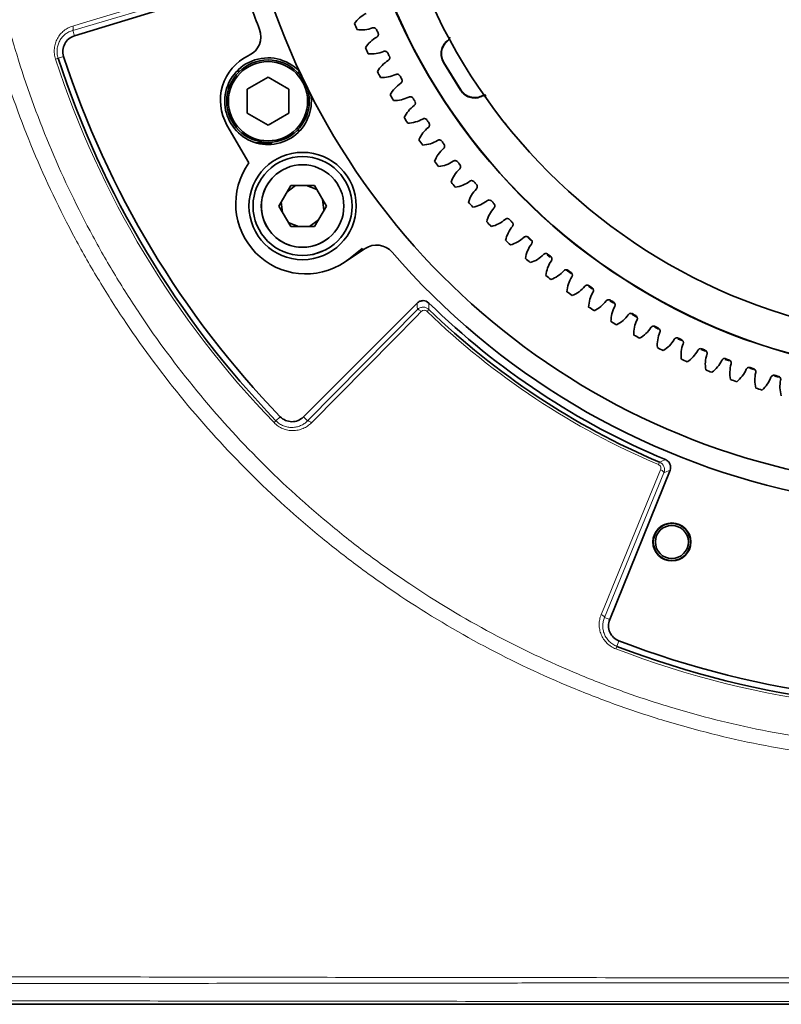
# Model space of a CAD drawing. Header units: millimetres. Extents: x 0 to 1118, y 0 to 864.
# Tile 61 of 85: x 812 to 843, y 130 to 170. Entities that reach past the tile are written whole.
import ezdxf

# ---------------------------------------------------------------- set-up
doc = ezdxf.new("R2010")
doc.units = ezdxf.units.MM

msp = doc.modelspace()

# ---------------------------------------------------------------- linework, layer by layer
at = {"color": 7, "linetype": 'Continuous', "lineweight": 18}
for p, q in [((821.179, 171.64), (814.482, 169.639)), ((814.482, 169.639), (814.549, 169.42)), ((813.788, 168.48), (813.892, 168.514)), ((813.892, 168.514), (814.116, 168.587)), ((829.476, 168.342), (829.458, 168.346)), ((830.151, 167.222), (830.155, 167.24)), ((823.963, 153.86), (828.402, 158.356)), ((828.793, 158.283), (828.87, 158.362)), ((822.693, 153.867), (822.862, 154.031)), ((823.963, 153.86), (823.801, 154.022)), ((822.614, 153.791), (822.693, 153.867)), ((838.142, 152.095), (838.185, 152.196)), ((838.363, 151.763), (835.959, 145.92)), ((835.959, 145.92), (836.171, 145.835)), ((836.461, 144.754), (836.546, 144.974)), ((836.422, 144.651), (836.461, 144.754))]:
    msp.add_line(p, q, dxfattribs=at)
at = {"color": 7, "linetype": 'Continuous', "lineweight": 35}
for p, q in [((814.549, 169.42), (821.407, 171.516)), ((821.569, 168.61), (821.611, 168.631)), ((829.458, 168.346), (830.151, 167.222)), ((829.476, 168.342), (830.155, 167.24)), ((821.117, 167.996), (821.236, 167.996)), ((823.604, 167.93), (823.604, 167.898)), ((822.371, 167.742), (821.534, 167.259)), ((823.208, 167.259), (822.371, 167.742)), ((821.534, 167.259), (821.534, 166.293)), ((823.208, 166.293), (823.208, 167.259)), ((821.534, 166.293), (822.371, 165.81)), ((822.371, 165.81), (823.208, 166.293)), ((821.597, 164.282), (820.714, 165.813)), ((823.604, 165.654), (823.604, 165.534)), ((821.907, 165.089), (822.497, 165.089)), ((823.286, 163.375), (822.805, 162.542)), ((823.484, 163.375), (823.128, 163.102)), ((824.248, 163.375), (823.286, 163.375)), ((824.348, 163.203), (823.931, 163.375)), ((824.73, 162.542), (824.248, 163.375)), ((822.903, 162.712), (822.962, 162.27)), ((824.63, 162.37), (824.571, 162.817)), ((822.805, 162.542), (823.286, 161.709)), ((824.248, 161.709), (824.73, 162.542)), ((824.051, 161.709), (824.407, 161.982)), ((832.238, 161.872), (832.193, 161.932)), ((823.188, 161.879), (823.601, 161.709)), ((823.286, 161.709), (824.248, 161.709)), ((832.99, 161.147), (832.86, 161.264)), ((826.288, 160.824), (825.484, 160.283)), ((825.689, 160.434), (826.172, 160.827)), ((826.172, 160.827), (826.214, 160.775)), ((824.193, 160.588), (824.069, 160.565)), ((825.484, 160.283), (825.689, 160.434)), ((833.772, 160.476), (833.65, 160.577)), ((834.61, 159.815), (834.414, 159.964)), ((835.461, 159.199), (835.312, 159.303)), ((836.333, 158.62), (836.18, 158.718)), ((828.4, 158.622), (823.801, 154.022)), ((837.274, 158.051), (837.072, 158.169)), ((838.146, 157.571), (837.986, 157.656)), ((839.083, 157.103), (838.919, 157.182)), ((840.039, 156.673), (839.871, 156.745)), ((841.01, 156.284), (840.842, 156.348)), ((841.998, 155.933), (841.825, 155.991)), ((842.996, 155.624), (842.823, 155.674)), ((836.171, 145.835), (838.608, 151.866))]:
    msp.add_line(p, q, dxfattribs=at)
at = {"color": 7, "linetype": 'Continuous', "lineweight": 18, "flags": 128}
for points in [[(814.488, 169.814), (814.788, 169.904), (815.989, 170.263), (821.185, 171.815)], [(814.488, 169.814), (814.497, 169.783), (814.502, 169.753), (814.506, 169.724), (814.506, 169.698), (814.504, 169.676), (814.499, 169.658), (814.492, 169.645), (814.482, 169.639)], [(829.615, 169.221), (829.623, 169.219), (829.632, 169.217)], [(831.008, 166.988), (831.006, 166.98), (831.004, 166.97)], [(828.402, 158.356), (828.401, 158.488), (828.4, 158.622)], [(828.56, 158.279), (828.536, 158.301), (828.512, 158.32), (828.488, 158.337), (828.465, 158.349), (828.445, 158.358), (828.427, 158.362), (828.413, 158.361), (828.402, 158.356)], [(828.56, 158.279), (828.34, 158.056), (827.46, 157.165), (824.121, 153.783)], [(824.121, 153.783), (824.097, 153.805), (824.073, 153.824), (824.049, 153.841), (824.026, 153.853), (824.006, 153.862), (823.988, 153.866), (823.973, 153.865), (823.963, 153.86)], [(835.826, 146.036), (835.945, 146.325), (836.422, 147.484), (838.23, 151.878)], [(838.23, 151.878), (838.26, 151.865), (838.287, 151.851), (838.311, 151.835), (838.332, 151.819), (838.348, 151.803), (838.358, 151.788), (838.364, 151.775), (838.363, 151.763)], [(838.608, 151.866), (838.485, 151.814), (838.363, 151.763)], [(835.826, 146.036), (835.855, 146.022), (835.883, 146.008), (835.907, 145.992), (835.928, 145.976), (835.944, 145.96), (835.954, 145.945), (835.96, 145.932), (835.959, 145.92)]]:
    msp.add_lwpolyline(points, dxfattribs=at)
at = {"color": 7, "linetype": 'Continuous', "lineweight": 35, "flags": 128}
msp.add_lwpolyline([(824.708, 160.777), (824.666, 160.755), (824.193, 160.588)], dxfattribs=at)
at = {"color": 7, "linetype": 'Continuous', "lineweight": 35}
for centre, radius in [((850.084, 180.293), 23.167), ((822.371, 166.776), 1.667), ((822.371, 166.776), 1.6), ((823.767, 162.542), 2.167), ((823.767, 162.542), 2), ((823.767, 162.542), 1.667), ((838.683, 148.97), 0.767), ((838.683, 148.97), 0.75), ((838.683, 148.97), 0.667)]:
    msp.add_circle(centre, radius, dxfattribs=at)
for centre, radius, start, end in [((850.084, 180.293), 24.632, 168.3274, 258.3329), ((850.084, 180.293), 24.619, 168.3281, 258.3328), ((850.084, 180.293), 38.06, 249.0278, 358.9722), ((850.084, 180.293), 37.825, 249.0278, 358.9722), ((850.084, 180.293), 29.167, 187.7165, 257.6535), ((850.084, 180.293), 30, 197.0028, 200.7275), ((826.906, 169.19), 1.271, 116.7486, 145.3962), ((850.084, 180.293), 26.354, 203.1968, 203.7691), ((821.246, 169.38), 0.833, 296, 20.7275), ((826.151, 170.928), 1.271, 261.5697, 290.2173), ((850.084, 180.293), 25.636, 204.4868, 204.8174), ((814.742, 168.79), 0.658, 107, 198.0278), ((827.378, 168.254), 1.271, 119.0869, 147.7345), ((850.084, 180.293), 26.354, 205.5351, 206.1074), ((826.553, 169.959), 1.271, 263.908, 292.5556), ((850.084, 180.293), 25.636, 206.8251, 207.1557), ((850.084, 180.293), 38.06, 198.0278, 223.9722), ((850.084, 180.293), 37.825, 198.0278, 223.9722), ((822.446, 166.813), 2, 116, 210), ((822.371, 166.776), 1.75, 43.7531, 180), ((827.889, 167.338), 1.271, 121.4252, 150.0728), ((850.084, 180.293), 26.354, 207.8734, 208.4457), ((826.995, 169.008), 1.271, 266.2463, 294.8939), ((828.436, 166.443), 1.271, 123.7635, 152.4111), ((850.084, 180.293), 25.636, 209.1634, 209.494), ((822.371, 166.776), 1.75, 180, 8.7499), ((850.084, 180.293), 26.354, 210.2117, 210.784), ((827.474, 168.075), 1.271, 268.5846, 297.2322), ((850.084, 180.293), 25.636, 211.5017, 211.8323), ((829.019, 165.571), 1.271, 126.1018, 154.7494), ((850.084, 180.293), 26.354, 212.55, 213.1223), ((827.992, 167.163), 1.271, 270.9229, 299.5705), ((850.084, 180.293), 25.636, 213.84, 214.1706), ((829.637, 164.724), 1.271, 128.4401, 157.0877), ((850.084, 180.293), 26.354, 214.8883, 215.4606), ((828.546, 166.272), 1.271, 273.2612, 301.9088), ((850.084, 180.293), 25.636, 216.1783, 216.5089), ((830.289, 163.903), 1.271, 130.7784, 159.426), ((823.9, 162.632), 2.833, 144.3608, 304), ((850.084, 180.293), 26.354, 217.2266, 217.7989), ((829.136, 165.405), 1.271, 275.5995, 304.2471), ((850.084, 180.293), 25.636, 218.5166, 218.8472), ((823.767, 162.542), 1.667, 121.9322, 306.8186), ((830.974, 163.109), 1.271, 133.1167, 161.7643), ((850.084, 180.293), 26.354, 219.5649, 220.1372), ((829.761, 164.563), 1.271, 277.9378, 306.5854), ((850.084, 180.293), 25.636, 220.8549, 221.1855), ((831.691, 162.343), 1.271, 135.455, 164.1026), ((850.084, 180.293), 26.354, 221.9032, 222.4755), ((830.419, 163.747), 1.271, 280.2761, 308.9237), ((850.084, 180.293), 25.636, 223.1932, 223.5238), ((832.439, 161.608), 1.271, 137.7933, 166.4409), ((850.084, 180.293), 26.354, 224.2415, 224.8138), ((831.111, 162.958), 1.271, 282.6144, 311.262), ((850.084, 180.293), 25.636, 225.5315, 225.8621), ((833.216, 160.904), 1.271, 140.1316, 168.7792), ((850.084, 180.293), 26.354, 226.5798, 227.1521), ((831.834, 162.199), 1.271, 284.9527, 313.6003), ((850.084, 180.293), 25.636, 227.8698, 228.2004), ((826.754, 160.133), 0.833, 40.8297, 124), ((834.021, 160.232), 1.271, 142.4699, 171.1175), ((850.084, 180.293), 30, 220.8297, 257.6816), ((850.084, 180.293), 26.354, 228.9181, 229.4904), ((832.587, 161.469), 1.271, 287.291, 315.9386), ((834.853, 159.593), 1.271, 144.8082, 173.4558), ((850.084, 180.293), 25.636, 230.2081, 230.5387), ((833.37, 160.771), 1.271, 289.6293, 318.2769), ((850.084, 180.293), 25.636, 232.5464, 232.877), ((850.084, 180.293), 26.354, 231.2564, 231.8287), ((835.71, 158.989), 1.271, 147.1465, 175.7941), ((834.18, 160.105), 1.271, 291.9676, 320.6152), ((850.084, 180.293), 25.636, 234.8847, 235.2153), ((850.084, 180.293), 26.354, 233.5947, 234.167), ((836.591, 158.42), 1.271, 149.4848, 178.1324), ((850.084, 180.293), 25.636, 237.223, 237.5536), ((850.084, 180.293), 30.325, 225.6066, 247.3934), ((850.084, 180.293), 30.513, 225.952, 247.048), ((850.084, 180.293), 26.354, 235.933, 236.5053), ((835.017, 159.473), 1.271, 294.3059, 322.9535), ((837.495, 157.888), 1.271, 151.8231, 180.4707), ((835.879, 158.876), 1.271, 296.6442, 325.2918), ((850.084, 180.293), 25.636, 239.5613, 239.8919), ((838.42, 157.393), 1.271, 154.1614, 182.809), ((850.084, 180.293), 26.354, 238.2713, 238.8436), ((836.765, 158.314), 1.271, 298.9825, 327.6301), ((850.084, 180.293), 25.636, 241.8996, 242.2302), ((850.084, 180.293), 26.354, 240.6096, 241.1819), ((839.364, 156.936), 1.271, 156.4997, 185.1473), ((837.672, 157.789), 1.271, 301.3208, 329.9684), ((850.084, 180.293), 25.636, 244.2379, 244.5685), ((850.084, 180.293), 26.354, 242.9479, 243.5202), ((840.325, 156.518), 1.271, 158.838, 187.4856), ((850.084, 180.293), 25.636, 246.5762, 246.9068), ((850.084, 180.293), 26.354, 245.2862, 245.8585), ((838.601, 157.301), 1.271, 303.6591, 332.3067), ((841.304, 156.14), 1.271, 161.1763, 189.8239), ((850.084, 180.293), 25.636, 248.9145, 249.2451), ((839.548, 156.852), 1.271, 305.9974, 334.645), ((842.296, 155.802), 1.271, 163.5146, 192.1622), ((840.514, 156.442), 1.271, 308.3357, 336.9833), ((850.084, 180.293), 25.636, 251.2528, 251.5834), ((850.084, 180.293), 26.354, 247.6245, 248.1968), ((850.084, 180.293), 26.354, 249.9628, 250.5351), ((843.302, 155.504), 1.271, 165.8529, 194.5005), ((841.495, 156.071), 1.271, 310.674, 339.3216), ((850.084, 180.293), 25.636, 253.5911, 253.9217), ((850.084, 180.293), 26.354, 252.3011, 252.8734), ((844.319, 155.248), 1.271, 168.1912, 196.8388), ((823.336, 154.488), 0.658, 223.9722, 315), ((836.781, 145.588), 0.658, 158, 249.0278)]:
    msp.add_arc(centre, radius, start, end, dxfattribs=at)
at = {"color": 7, "linetype": 'Continuous', "lineweight": 18}
for centre, radius, start, end in [((850.084, 180.293), 38.17, 249.0278, 358.9722), ((850.084, 180.293), 38.17, 198.0278, 223.9722), ((914.922, 158.609), 86.053, 179.99024, 180.16506), ((850.084, 180.293), 30.622, 225.952, 247.048), ((804.724, 231.66), 86.221, 292.83511, 293.00959)]:
    msp.add_arc(centre, radius, start, end, dxfattribs=at)
at = {"color": 7, "linetype": 'Continuous', "lineweight": 35}
for centre, start_param, end_param in [((823.67, 167.93), 3.317122, 4.331686), ((822.497, 165.156), 5.903243, 6.904026)]:
    msp.add_ellipse(centre, major_axis=(0.0248, -0.062), ratio=0.998896, start_param=start_param, end_param=end_param, dxfattribs=at)
at = {"color": 7, "linetype": 'Continuous', "lineweight": 18}
for points, knots in [([(850.355, 220.541), (851.682, 220.532), (853.002, 220.457), (855.626, 220.181), (856.931, 219.978), (858.876, 219.577), (859.523, 219.427), (860.804, 219.097), (861.438, 218.916), (863.321, 218.331), (864.552, 217.881), (866.963, 216.864), (868.145, 216.297), (869.879, 215.357), (870.451, 215.029), (871.582, 214.342), (872.142, 213.983), (873.783, 212.872), (874.834, 212.083), (876.849, 210.411), (877.815, 209.527), (879.659, 207.664), (880.539, 206.686), (881.583, 205.401), (881.79, 205.141), (882.195, 204.617), (882.393, 204.352), (882.979, 203.554), (883.356, 203.014), (884.442, 201.371), (885.109, 200.245), (886.333, 197.931), (886.889, 196.744), (887.637, 194.916), (887.872, 194.299), (888.203, 193.361), (888.309, 193.046), (888.514, 192.417), (888.612, 192.102), (889.083, 190.522), (889.396, 189.247), (889.895, 186.677), (890.081, 185.382), (890.328, 182.77), (890.388, 181.454), (890.38, 179.464), (890.361, 178.802), (890.29, 177.486), (890.239, 176.831), (890.038, 174.873), (889.842, 173.58), (889.322, 171.015), (889, 169.743), (888.42, 167.853), (888.211, 167.226), (887.76, 165.978), (887.52, 165.362), (886.758, 163.538), (886.193, 162.355), (884.952, 160.051), (884.277, 158.93), (883.179, 157.296), (882.8, 156.76), (882.012, 155.703), (881.603, 155.182), (880.337, 153.647), (879.449, 152.673), (877.59, 150.824), (876.618, 149.947), (874.591, 148.29), (873.536, 147.509), (872.164, 146.595), (871.887, 146.416), (871.327, 146.063), (871.044, 145.889), (870.191, 145.379), (869.615, 145.055), (867.872, 144.127), (866.686, 143.568), (864.266, 142.569), (863.033, 142.129), (861.148, 141.558), (860.513, 141.382), (859.553, 141.142), (859.231, 141.066), (858.585, 140.921), (858.26, 140.852), (856.634, 140.53), (855.327, 140.337), (852.7, 140.08), (851.379, 140.015), (848.725, 140.017), (847.409, 140.084), (844.798, 140.343), (843.503, 140.535), (840.935, 141.046), (839.662, 141.364), (838.083, 141.841), (837.768, 141.941), (837.14, 142.148), (836.826, 142.256), (835.89, 142.59), (835.273, 142.828), (833.448, 143.583), (832.263, 144.143), (829.953, 145.375), (828.829, 146.046), (827.189, 147.138), (826.651, 147.516), (825.854, 148.104), (825.591, 148.304), (825.068, 148.711), (824.808, 148.918), (823.527, 149.966), (822.551, 150.848), (820.694, 152.699), (819.814, 153.667), (818.147, 155.688), (817.362, 156.741), (816.256, 158.386), (815.899, 158.947), (815.217, 160.08), (814.89, 160.653), (813.957, 162.391), (813.394, 163.574), (812.386, 165.989), (811.941, 167.221), (811.363, 169.106), (811.185, 169.741), (810.86, 171.022), (810.712, 171.671), (810.32, 173.615), (810.124, 174.914), (809.859, 177.52), (809.79, 178.827), (809.78, 181.447), (809.839, 182.76), (810.025, 184.736), (810.104, 185.396), (810.293, 186.704), (810.404, 187.353), (810.781, 189.287), (811.094, 190.558), (811.844, 193.065), (812.279, 194.3), (813.026, 196.126), (813.291, 196.73), (813.711, 197.629), (813.855, 197.928), (814.151, 198.521), (814.302, 198.816), (815.075, 200.275), (815.746, 201.404), (817.192, 203.587), (817.967, 204.641), (819.62, 206.675), (820.499, 207.655), (821.663, 208.831), (821.9, 209.064), (822.378, 209.523), (822.619, 209.749), (823.35, 210.417), (823.846, 210.849), (825.363, 212.106), (826.411, 212.891), (828.58, 214.357), (829.7, 215.038), (831.437, 215.979), (832.025, 216.28), (832.921, 216.71), (833.222, 216.85), (833.826, 217.122), (834.128, 217.254), (835.648, 217.893), (836.881, 218.342), (839.382, 219.118), (840.65, 219.445), (843.219, 219.975), (844.522, 220.178), (847.161, 220.457), (848.485, 220.532), (849.812, 220.541)], [0, 0, 0, 0, 0.015625, 0.015625, 0.03125, 0.03125, 0.039062, 0.039062, 0.046875, 0.046875, 0.0625, 0.0625, 0.078125, 0.078125, 0.085937, 0.085937, 0.09375, 0.09375, 0.109375, 0.109375, 0.125, 0.125, 0.140625, 0.140625, 0.144531, 0.144531, 0.148437, 0.148437, 0.15625, 0.15625, 0.171875, 0.171875, 0.1875, 0.1875, 0.195312, 0.195312, 0.199219, 0.199219, 0.203125, 0.203125, 0.21875, 0.21875, 0.234375, 0.234375, 0.25, 0.25, 0.257812, 0.257812, 0.265625, 0.265625, 0.28125, 0.28125, 0.296875, 0.296875, 0.304687, 0.304687, 0.3125, 0.3125, 0.328125, 0.328125, 0.34375, 0.34375, 0.351562, 0.351562, 0.359375, 0.359375, 0.375, 0.375, 0.390625, 0.390625, 0.40625, 0.40625, 0.410156, 0.410156, 0.414062, 0.414062, 0.421875, 0.421875, 0.4375, 0.4375, 0.453125, 0.453125, 0.460937, 0.460937, 0.464844, 0.464844, 0.46875, 0.46875, 0.484375, 0.484375, 0.5, 0.5, 0.515625, 0.515625, 0.53125, 0.53125, 0.546875, 0.546875, 0.550781, 0.550781, 0.554687, 0.554687, 0.5625, 0.5625, 0.578125, 0.578125, 0.59375, 0.59375, 0.601562, 0.601562, 0.605469, 0.605469, 0.609375, 0.609375, 0.625, 0.625, 0.640625, 0.640625, 0.65625, 0.65625, 0.664062, 0.664062, 0.671875, 0.671875, 0.6875, 0.6875, 0.703125, 0.703125, 0.710937, 0.710937, 0.71875, 0.71875, 0.734375, 0.734375, 0.75, 0.75, 0.765625, 0.765625, 0.773438, 0.773438, 0.78125, 0.78125, 0.796875, 0.796875, 0.8125, 0.8125, 0.820313, 0.820313, 0.824219, 0.824219, 0.828125, 0.828125, 0.84375, 0.84375, 0.859375, 0.859375, 0.875, 0.875, 0.878906, 0.878906, 0.882813, 0.882813, 0.890625, 0.890625, 0.90625, 0.90625, 0.921875, 0.921875, 0.929688, 0.929688, 0.933594, 0.933594, 0.9375, 0.9375, 0.953125, 0.953125, 0.96875, 0.96875, 0.984375, 0.984375, 1, 1, 1, 1]), ([(849.75, 220.034), (848.444, 220.023), (847.141, 219.947), (844.544, 219.668), (843.263, 219.465), (840.736, 218.938), (839.489, 218.613), (837.03, 217.844), (835.817, 217.399), (834.323, 216.765), (834.026, 216.635), (833.432, 216.366), (833.136, 216.227), (832.256, 215.801), (831.678, 215.503), (829.971, 214.572), (828.871, 213.898), (826.741, 212.449), (825.713, 211.672), (824.224, 210.43), (823.738, 210.003), (823.021, 209.343), (822.784, 209.119), (822.316, 208.666), (822.084, 208.436), (820.942, 207.273), (820.081, 206.306), (818.462, 204.297), (817.704, 203.257), (816.29, 201.102), (815.634, 199.988), (814.88, 198.549), (814.732, 198.259), (814.443, 197.674), (814.303, 197.379), (813.892, 196.492), (813.634, 195.897), (812.906, 194.097), (812.481, 192.879), (811.752, 190.409), (811.447, 189.157), (811.08, 187.253), (810.973, 186.613), (810.79, 185.326), (810.713, 184.676), (810.533, 182.731), (810.476, 181.438), (810.488, 178.859), (810.556, 177.573), (810.816, 175.008), (811.009, 173.728), (811.393, 171.815), (811.538, 171.177), (811.857, 169.915), (812.031, 169.29), (812.598, 167.434), (813.034, 166.22), (814.021, 163.841), (814.573, 162.675), (815.488, 160.963), (815.807, 160.398), (816.309, 159.56), (816.481, 159.282), (816.83, 158.731), (817.007, 158.458), (817.91, 157.106), (818.681, 156.068), (820.316, 154.075), (821.18, 153.12), (823.003, 151.294), (823.962, 150.424), (825.221, 149.389), (825.476, 149.184), (825.99, 148.783), (826.249, 148.586), (827.031, 148.005), (827.561, 147.632), (829.172, 146.554), (830.277, 145.892), (832.548, 144.676), (833.714, 144.123), (835.509, 143.377), (836.115, 143.142), (837.037, 142.812), (837.346, 142.705), (837.964, 142.501), (838.274, 142.403), (839.827, 141.931), (841.079, 141.617), (843.606, 141.112), (844.881, 140.922), (847.45, 140.666), (848.745, 140.601), (851.357, 140.599), (852.657, 140.662), (855.243, 140.916), (856.53, 141.107), (858.129, 141.425), (858.449, 141.493), (859.085, 141.636), (859.402, 141.711), (860.347, 141.949), (860.971, 142.122), (862.826, 142.686), (864.039, 143.121), (866.419, 144.107), (867.585, 144.659), (869.3, 145.575), (869.865, 145.895), (870.704, 146.398), (870.983, 146.57), (871.533, 146.918), (871.805, 147.096), (873.154, 147.998), (874.191, 148.769), (876.182, 150.404), (877.137, 151.269), (878.962, 153.094), (879.834, 154.054), (881.076, 155.568), (881.477, 156.081), (882.25, 157.124), (882.622, 157.653), (883.698, 159.263), (884.361, 160.368), (885.577, 162.639), (886.13, 163.805), (886.877, 165.601), (887.113, 166.208), (887.554, 167.437), (887.759, 168.054), (888.327, 169.915), (888.643, 171.167), (889.152, 173.693), (889.346, 174.966), (889.543, 176.893), (889.594, 177.538), (889.663, 178.834), (889.682, 179.485), (889.691, 181.443), (889.634, 182.739), (889.395, 185.31), (889.215, 186.585), (888.73, 189.117), (888.426, 190.372), (887.967, 191.929), (887.872, 192.24), (887.672, 192.86), (887.568, 193.17), (887.246, 194.094), (887.017, 194.702), (886.288, 196.504), (885.745, 197.675), (884.55, 199.957), (883.898, 201.069), (882.836, 202.691), (882.468, 203.224), (881.894, 204.012), (881.7, 204.272), (881.303, 204.79), (881.101, 205.047), (880.078, 206.316), (879.217, 207.282), (877.409, 209.122), (876.462, 209.996), (874.484, 211.649), (873.453, 212.43), (871.841, 213.528), (871.291, 213.883), (870.18, 214.563), (869.618, 214.887), (867.914, 215.817), (866.753, 216.379), (864.383, 217.386), (863.173, 217.832), (861.321, 218.413), (860.698, 218.592), (859.438, 218.92), (858.801, 219.069), (856.888, 219.468), (855.604, 219.67), (853.022, 219.947), (851.724, 220.023), (850.417, 220.034)], [0, 0, 0, 0, 0.015625, 0.015625, 0.03125, 0.03125, 0.046875, 0.046875, 0.0625, 0.0625, 0.066406, 0.066406, 0.070312, 0.070312, 0.078125, 0.078125, 0.09375, 0.09375, 0.109375, 0.109375, 0.117187, 0.117187, 0.121094, 0.121094, 0.125, 0.125, 0.140625, 0.140625, 0.15625, 0.15625, 0.171875, 0.171875, 0.175781, 0.175781, 0.179687, 0.179687, 0.1875, 0.1875, 0.203125, 0.203125, 0.21875, 0.21875, 0.226562, 0.226562, 0.234375, 0.234375, 0.25, 0.25, 0.265625, 0.265625, 0.28125, 0.28125, 0.289062, 0.289062, 0.296875, 0.296875, 0.3125, 0.3125, 0.328125, 0.328125, 0.335937, 0.335937, 0.339844, 0.339844, 0.34375, 0.34375, 0.359375, 0.359375, 0.375, 0.375, 0.390625, 0.390625, 0.394531, 0.394531, 0.398438, 0.398438, 0.40625, 0.40625, 0.421875, 0.421875, 0.4375, 0.4375, 0.445313, 0.445313, 0.449219, 0.449219, 0.453125, 0.453125, 0.46875, 0.46875, 0.484375, 0.484375, 0.5, 0.5, 0.515625, 0.515625, 0.53125, 0.53125, 0.535156, 0.535156, 0.539063, 0.539063, 0.546875, 0.546875, 0.5625, 0.5625, 0.578125, 0.578125, 0.585938, 0.585938, 0.589844, 0.589844, 0.59375, 0.59375, 0.609375, 0.609375, 0.625, 0.625, 0.640625, 0.640625, 0.648438, 0.648438, 0.65625, 0.65625, 0.671875, 0.671875, 0.6875, 0.6875, 0.695313, 0.695313, 0.703125, 0.703125, 0.71875, 0.71875, 0.734375, 0.734375, 0.742188, 0.742188, 0.75, 0.75, 0.765625, 0.765625, 0.78125, 0.78125, 0.796875, 0.796875, 0.800781, 0.800781, 0.804688, 0.804688, 0.8125, 0.8125, 0.828125, 0.828125, 0.84375, 0.84375, 0.851563, 0.851563, 0.855469, 0.855469, 0.859375, 0.859375, 0.875, 0.875, 0.890625, 0.890625, 0.90625, 0.90625, 0.914063, 0.914063, 0.921875, 0.921875, 0.9375, 0.9375, 0.953125, 0.953125, 0.960938, 0.960938, 0.96875, 0.96875, 0.984375, 0.984375, 1, 1, 1, 1]), ([(813.788, 168.48), (813.765, 168.549), (813.75, 168.62), (813.734, 168.762), (813.734, 168.835), (813.748, 168.977), (813.762, 169.047), (813.804, 169.183), (813.831, 169.248), (813.898, 169.37), (813.938, 169.428), (814.026, 169.534), (814.075, 169.582), (814.182, 169.668), (814.24, 169.706), (814.36, 169.769), (814.423, 169.795), (814.488, 169.814)], [0, 0, 0, 0, 0.125, 0.125, 0.25, 0.25, 0.375, 0.375, 0.5, 0.5, 0.625, 0.625, 0.75, 0.75, 0.875, 0.875, 1, 1, 1, 1]), ([(814.482, 169.639), (814.428, 169.622), (814.375, 169.601), (814.275, 169.549), (814.226, 169.517), (814.137, 169.446), (814.096, 169.406), (814.021, 169.317), (813.987, 169.269), (813.931, 169.166), (813.907, 169.111), (813.871, 168.996), (813.859, 168.938), (813.847, 168.817), (813.847, 168.755), (813.86, 168.633), (813.873, 168.573), (813.892, 168.514)], [0, 0, 0, 0, 0.125, 0.125, 0.25, 0.25, 0.375, 0.375, 0.5, 0.5, 0.625, 0.625, 0.75, 0.75, 0.875, 0.875, 1, 1, 1, 1]), ([(828.402, 158.356), (828.433, 158.387), (828.469, 158.411), (828.548, 158.445), (828.591, 158.454), (828.677, 158.456), (828.72, 158.448), (828.801, 158.416), (828.838, 158.392), (828.87, 158.362)], [0, 0, 0, 0, 0.25, 0.25, 0.5, 0.5, 0.75, 0.75, 1, 1, 1, 1]), ([(828.793, 158.283), (828.761, 158.314), (828.716, 158.33), (828.631, 158.328), (828.59, 158.309), (828.56, 158.279)], [0, 0, 0, 0, 0.5, 0.5, 1, 1, 1, 1]), ([(824.121, 153.783), (824.073, 153.734), (824.021, 153.691), (823.909, 153.615), (823.849, 153.582), (823.722, 153.528), (823.657, 153.507), (823.523, 153.478), (823.452, 153.47), (823.313, 153.469), (823.243, 153.475), (823.104, 153.501), (823.035, 153.522), (822.903, 153.576), (822.84, 153.61), (822.72, 153.691), (822.664, 153.738), (822.614, 153.791)], [0, 0, 0, 0, 0.125, 0.125, 0.25, 0.25, 0.375, 0.375, 0.5, 0.5, 0.625, 0.625, 0.75, 0.75, 0.875, 0.875, 1, 1, 1, 1]), ([(822.693, 153.867), (822.736, 153.822), (822.784, 153.782), (822.886, 153.713), (822.94, 153.684), (823.052, 153.639), (823.111, 153.621), (823.228, 153.6), (823.287, 153.595), (823.405, 153.597), (823.464, 153.604), (823.576, 153.628), (823.631, 153.646), (823.736, 153.692), (823.787, 153.719), (823.88, 153.783), (823.923, 153.82), (823.963, 153.86)], [0, 0, 0, 0, 0.125, 0.125, 0.25, 0.25, 0.375, 0.375, 0.5, 0.5, 0.625, 0.625, 0.75, 0.75, 0.875, 0.875, 1, 1, 1, 1]), ([(838.23, 151.878), (838.246, 151.918), (838.247, 151.962), (838.216, 152.043), (838.184, 152.077), (838.142, 152.095)], [0, 0, 0, 0, 0.5, 0.5, 1, 1, 1, 1]), ([(838.185, 152.196), (838.266, 152.161), (838.331, 152.095), (838.379, 151.975), (838.388, 151.932), (838.387, 151.846), (838.379, 151.804), (838.363, 151.763)], [0, 0, 0, 0, 0.5, 0.5, 0.75, 0.75, 1, 1, 1, 1]), ([(836.422, 144.651), (836.354, 144.677), (836.29, 144.71), (836.169, 144.788), (836.112, 144.833), (836.01, 144.933), (835.965, 144.988), (835.886, 145.106), (835.853, 145.168), (835.8, 145.297), (835.78, 145.365), (835.753, 145.5), (835.747, 145.569), (835.747, 145.705), (835.754, 145.774), (835.781, 145.907), (835.8, 145.972), (835.826, 146.036)], [0, 0, 0, 0, 0.125, 0.125, 0.25, 0.25, 0.375, 0.375, 0.5, 0.5, 0.625, 0.625, 0.75, 0.75, 0.875, 0.875, 1, 1, 1, 1]), ([(835.959, 145.92), (835.937, 145.868), (835.921, 145.814), (835.898, 145.703), (835.892, 145.645), (835.891, 145.531), (835.896, 145.474), (835.918, 145.36), (835.935, 145.303), (835.979, 145.194), (836.006, 145.141), (836.073, 145.041), (836.111, 144.995), (836.197, 144.909), (836.246, 144.87), (836.349, 144.804), (836.403, 144.776), (836.461, 144.754)], [0, 0, 0, 0, 0.125, 0.125, 0.25, 0.25, 0.375, 0.375, 0.5, 0.5, 0.625, 0.625, 0.75, 0.75, 0.875, 0.875, 1, 1, 1, 1]), ([(760.616, 131.476), (764.47, 131.473), (768.296, 131.468), (773.993, 131.462), (775.885, 131.46), (779.654, 131.457), (781.533, 131.456), (785.271, 131.452), (787.131, 131.449), (790.831, 131.444), (792.671, 131.441), (796.332, 131.435), (798.153, 131.431), (801.783, 131.425), (803.59, 131.423), (807.198, 131.416), (808.997, 131.412), (812.599, 131.404), (814.4, 131.401), (818.017, 131.395), (819.832, 131.392), (823.487, 131.385), (825.326, 131.381), (828.108, 131.378), (829.04, 131.377), (830.912, 131.374), (831.854, 131.373), (834.685, 131.37), (836.586, 131.368), (839.457, 131.365), (840.418, 131.365), (842.346, 131.364), (843.314, 131.363), (845.252, 131.363), (846.224, 131.362), (848.164, 131.362), (849.134, 131.362), (852.039, 131.362), (853.973, 131.362), (856.869, 131.364), (857.833, 131.364), (859.761, 131.365), (860.724, 131.365), (862.641, 131.367), (863.597, 131.367), (865.5, 131.369), (866.449, 131.37), (869.283, 131.374), (871.152, 131.376), (874.858, 131.381), (876.695, 131.385), (880.348, 131.391), (882.163, 131.395), (885.778, 131.401), (887.579, 131.404), (891.178, 131.412), (892.977, 131.416), (896.583, 131.423), (898.389, 131.425), (902.017, 131.431), (903.838, 131.435), (907.497, 131.441), (909.335, 131.444), (913.033, 131.449), (914.892, 131.452), (918.626, 131.456), (920.502, 131.457), (924.272, 131.46), (926.168, 131.462), (931.872, 131.468), (935.7, 131.473), (939.552, 131.476)], [0, 0, 0, 0, 0.0625, 0.0625, 0.09375, 0.09375, 0.125, 0.125, 0.15625, 0.15625, 0.1875, 0.1875, 0.21875, 0.21875, 0.25, 0.25, 0.28125, 0.28125, 0.3125, 0.3125, 0.34375, 0.34375, 0.375, 0.375, 0.390625, 0.390625, 0.40625, 0.40625, 0.4375, 0.4375, 0.453125, 0.453125, 0.46875, 0.46875, 0.484375, 0.484375, 0.5, 0.5, 0.53125, 0.53125, 0.546875, 0.546875, 0.5625, 0.5625, 0.578125, 0.578125, 0.59375, 0.59375, 0.625, 0.625, 0.65625, 0.65625, 0.6875, 0.6875, 0.71875, 0.71875, 0.75, 0.75, 0.78125, 0.78125, 0.8125, 0.8125, 0.84375, 0.84375, 0.875, 0.875, 0.90625, 0.90625, 0.9375, 0.9375, 1, 1, 1, 1]), ([(939.538, 131.068), (935.686, 131.071), (931.858, 131.072), (926.154, 131.078), (924.258, 131.08), (920.488, 131.085), (918.612, 131.088), (914.878, 131.092), (913.019, 131.094), (909.32, 131.099), (907.482, 131.101), (903.823, 131.106), (902.002, 131.107), (898.374, 131.112), (896.568, 131.116), (892.963, 131.121), (891.164, 131.123), (887.565, 131.128), (885.765, 131.131), (882.152, 131.137), (880.337, 131.139), (876.686, 131.144), (874.85, 131.146), (871.145, 131.15), (869.277, 131.152), (866.445, 131.154), (865.496, 131.154), (863.593, 131.156), (862.638, 131.156), (860.722, 131.157), (859.759, 131.158), (857.832, 131.158), (856.867, 131.159), (853.972, 131.159), (852.039, 131.159), (849.134, 131.159), (848.164, 131.159), (846.224, 131.159), (845.253, 131.159), (843.315, 131.158), (842.348, 131.158), (840.42, 131.158), (839.459, 131.157), (836.589, 131.156), (834.689, 131.155), (831.858, 131.153), (830.918, 131.153), (829.046, 131.15), (828.115, 131.149), (825.334, 131.146), (823.496, 131.144), (819.843, 131.14), (818.028, 131.137), (814.413, 131.131), (812.612, 131.128), (809.011, 131.123), (807.212, 131.121), (803.605, 131.116), (801.797, 131.113), (798.168, 131.107), (796.347, 131.106), (792.685, 131.101), (790.846, 131.099), (787.145, 131.094), (785.285, 131.092), (781.547, 131.088), (779.668, 131.085), (775.898, 131.08), (774.007, 131.077), (768.31, 131.072), (764.484, 131.071), (760.63, 131.068)], [0, 0, 0, 0, 0.0625, 0.0625, 0.09375, 0.09375, 0.125, 0.125, 0.15625, 0.15625, 0.1875, 0.1875, 0.21875, 0.21875, 0.25, 0.25, 0.28125, 0.28125, 0.3125, 0.3125, 0.34375, 0.34375, 0.375, 0.375, 0.40625, 0.40625, 0.421875, 0.421875, 0.4375, 0.4375, 0.453125, 0.453125, 0.46875, 0.46875, 0.5, 0.5, 0.515625, 0.515625, 0.53125, 0.53125, 0.546875, 0.546875, 0.5625, 0.5625, 0.59375, 0.59375, 0.609375, 0.609375, 0.625, 0.625, 0.65625, 0.65625, 0.6875, 0.6875, 0.71875, 0.71875, 0.75, 0.75, 0.78125, 0.78125, 0.8125, 0.8125, 0.84375, 0.84375, 0.875, 0.875, 0.90625, 0.90625, 0.9375, 0.9375, 1, 1, 1, 1]), ([(760.65, 130.498), (762.573, 130.495), (764.492, 130.494), (768.316, 130.489), (770.221, 130.487), (774.019, 130.483), (775.911, 130.481), (779.682, 130.477), (781.558, 130.475), (785.291, 130.471), (787.149, 130.468), (790.847, 130.463), (792.688, 130.461), (798.182, 130.454), (801.809, 130.449), (809.029, 130.439), (812.623, 130.433), (818.049, 130.426), (819.864, 130.424), (823.518, 130.419), (825.357, 130.417), (829.06, 130.414), (830.925, 130.412), (833.748, 130.41), (834.694, 130.409), (836.593, 130.408), (837.548, 130.408), (839.462, 130.407), (840.421, 130.406), (842.346, 130.406), (843.311, 130.405), (846.211, 130.405), (848.145, 130.405), (851.046, 130.405), (852.013, 130.405), (853.948, 130.405), (854.916, 130.405), (857.817, 130.406), (859.738, 130.406), (862.602, 130.408), (863.554, 130.408), (865.452, 130.409), (866.398, 130.41), (869.228, 130.412), (871.095, 130.414), (874.801, 130.417), (876.639, 130.419), (880.295, 130.424), (882.11, 130.426), (887.538, 130.433), (891.133, 130.439), (898.355, 130.449), (901.984, 130.454), (909.311, 130.464), (913.012, 130.468), (918.615, 130.475), (920.493, 130.477), (924.263, 130.481), (926.155, 130.483), (929.951, 130.487), (931.855, 130.489), (935.677, 130.494), (937.594, 130.495), (939.518, 130.498)], [0, 0, 0, 0, 0.03125, 0.03125, 0.0625, 0.0625, 0.09375, 0.09375, 0.125, 0.125, 0.15625, 0.15625, 0.1875, 0.1875, 0.25, 0.25, 0.3125, 0.3125, 0.34375, 0.34375, 0.375, 0.375, 0.40625, 0.40625, 0.421875, 0.421875, 0.4375, 0.4375, 0.453125, 0.453125, 0.46875, 0.46875, 0.5, 0.5, 0.515625, 0.515625, 0.53125, 0.53125, 0.5625, 0.5625, 0.578125, 0.578125, 0.59375, 0.59375, 0.625, 0.625, 0.65625, 0.65625, 0.6875, 0.6875, 0.75, 0.75, 0.8125, 0.8125, 0.875, 0.875, 0.90625, 0.90625, 0.9375, 0.9375, 0.96875, 0.96875, 1, 1, 1, 1])]:
    msp.add_open_spline(points, degree=3, knots=knots, dxfattribs=at)
at = {"color": 7, "linetype": 'Continuous', "lineweight": 35}
for points, knots in [([(826.591, 169.735), (826.605, 169.739), (826.633, 169.746), (826.678, 169.739), (826.717, 169.718), (826.741, 169.691), (826.751, 169.673), (826.754, 169.667)], [0, 0, 0, 0, 0.22539, 0.45078, 0.676162, 0.901541, 1, 1, 1, 1]), ([(826.816, 169.533), (826.82, 169.519), (826.83, 169.491), (826.826, 169.446), (826.808, 169.406), (826.784, 169.379), (826.766, 169.368), (826.761, 169.364)], [0, 0, 0, 0, 0.22539, 0.45078, 0.676162, 0.901541, 1, 1, 1, 1]), ([(829.458, 168.346), (829.425, 168.414), (829.359, 168.549), (829.352, 168.779), (829.416, 168.997), (829.52, 169.142), (829.596, 169.206), (829.615, 169.221)], [0, 0, 0, 0, 0.230966, 0.461933, 0.69289, 0.923843, 1, 1, 1, 1]), ([(829.632, 169.217), (829.578, 169.165), (829.469, 169.061), (829.383, 168.847), (829.368, 168.621), (829.415, 168.449), (829.464, 168.363), (829.476, 168.342)], [0, 0, 0, 0, 0.231105, 0.46221, 0.693307, 0.924404, 1, 1, 1, 1]), ([(829.615, 169.221), (829.634, 169.238), (829.679, 169.277), (829.703, 169.33), (829.717, 169.361)], [0, 0, 0, 0, 0.431646, 1, 1, 1, 1]), ([(829.684, 169.274), (829.671, 169.257), (829.656, 169.235), (829.636, 169.22), (829.632, 169.217)], [0, 0, 0, 0, 0.82909, 1, 1, 1, 1]), ([(827.041, 168.785), (827.055, 168.79), (827.083, 168.798), (827.128, 168.793), (827.167, 168.773), (827.193, 168.748), (827.204, 168.73), (827.207, 168.724)], [0, 0, 0, 0, 0.2253898, 0.4507799, 0.6761618, 0.9015411, 1, 1, 1, 1]), ([(827.274, 168.592), (827.279, 168.579), (827.29, 168.551), (827.288, 168.506), (827.272, 168.465), (827.249, 168.437), (827.231, 168.426), (827.226, 168.422)], [0, 0, 0, 0, 0.22539, 0.45078, 0.676162, 0.901541, 1, 1, 1, 1]), ([(830.284, 168.265), (830.285, 168.263), (830.288, 168.259), (830.288, 168.259), (830.288, 168.259)], [0, 0, 0, 0, 0.5000003, 1, 1, 1, 1]), ([(827.53, 167.855), (827.543, 167.86), (827.571, 167.869), (827.616, 167.866), (827.656, 167.848), (827.683, 167.824), (827.694, 167.806), (827.698, 167.8)], [0, 0, 0, 0, 0.22539, 0.45078, 0.676162, 0.901541, 1, 1, 1, 1]), ([(827.77, 167.671), (827.776, 167.658), (827.788, 167.631), (827.788, 167.586), (827.774, 167.544), (827.751, 167.515), (827.734, 167.503), (827.729, 167.499)], [0, 0, 0, 0, 0.22539, 0.45078, 0.676162, 0.901541, 1, 1, 1, 1]), ([(831.004, 166.97), (830.933, 166.944), (830.791, 166.894), (830.561, 166.912), (830.352, 167), (830.22, 167.119), (830.165, 167.202), (830.151, 167.222)], [0, 0, 0, 0, 0.230962, 0.461924, 0.692879, 0.923833, 1, 1, 1, 1]), ([(830.155, 167.24), (830.201, 167.18), (830.292, 167.061), (830.495, 166.951), (830.718, 166.911), (830.894, 166.939), (830.985, 166.978), (831.008, 166.988)], [0, 0, 0, 0, 0.231109, 0.4622183, 0.6933182, 0.924414, 1, 1, 1, 1]), ([(828.056, 166.945), (828.069, 166.95), (828.097, 166.961), (828.142, 166.959), (828.183, 166.943), (828.211, 166.92), (828.223, 166.903), (828.226, 166.897)], [0, 0, 0, 0, 0.22539, 0.45078, 0.676162, 0.901541, 1, 1, 1, 1]), ([(828.304, 166.771), (828.31, 166.758), (828.323, 166.732), (828.325, 166.687), (828.312, 166.645), (828.291, 166.615), (828.275, 166.602), (828.27, 166.598)], [0, 0, 0, 0, 0.22539, 0.45078, 0.676162, 0.901541, 1, 1, 1, 1]), ([(831.185, 166.995), (831.165, 166.998), (831.108, 167.007), (831.046, 166.989), (831.008, 166.972), (831.004, 166.97)], [0, 0, 0, 0, 0.325678, 0.928514, 1, 1, 1, 1]), ([(831.008, 166.988), (831.031, 166.997), (831.083, 167.019), (831.139, 167.017), (831.17, 167.016)], [0, 0, 0, 0, 0.450812, 1, 1, 1, 1]), ([(828.619, 166.057), (828.632, 166.063), (828.659, 166.075), (828.704, 166.075), (828.746, 166.061), (828.775, 166.039), (828.787, 166.022), (828.791, 166.017)], [0, 0, 0, 0, 0.22539, 0.45078, 0.676162, 0.901541, 1, 1, 1, 1]), ([(828.874, 165.894), (828.881, 165.881), (828.895, 165.855), (828.898, 165.811), (828.887, 165.768), (828.867, 165.737), (828.852, 165.723), (828.847, 165.719)], [0, 0, 0, 0, 0.22539, 0.45078, 0.676162, 0.901541, 1, 1, 1, 1]), ([(831.913, 165.922), (831.913, 165.922), (831.913, 165.921), (831.918, 165.915), (831.921, 165.912)], [0, 0, 0, 0, 0.501081, 1, 1, 1, 1]), ([(831.921, 165.912), (831.928, 165.903), (831.943, 165.885), (831.973, 165.846), (832.002, 165.811), (832.025, 165.781), (832.037, 165.766), (832.043, 165.759)], [0, 0, 0, 0, 0.249673, 0.499558, 0.749451, 0.874701, 1, 1, 1, 1]), ([(829.217, 165.194), (829.231, 165.2), (829.257, 165.213), (829.302, 165.215), (829.344, 165.202), (829.374, 165.181), (829.387, 165.165), (829.391, 165.16)], [0, 0, 0, 0, 0.22539, 0.45078, 0.676162, 0.901541, 1, 1, 1, 1]), ([(832.539, 165.164), (832.541, 165.162), (832.543, 165.159), (832.561, 165.139), (832.584, 165.112), (832.615, 165.077), (832.647, 165.039), (832.664, 165.02), (832.672, 165.011)], [0, 0, 0, 0, 0.249269, 0.373334, 0.499694, 0.749083, 0.874348, 1, 1, 1, 1]), ([(829.479, 165.041), (829.486, 165.028), (829.501, 165.003), (829.506, 164.958), (829.497, 164.915), (829.479, 164.884), (829.464, 164.869), (829.459, 164.865)], [0, 0, 0, 0, 0.22539, 0.45078, 0.676162, 0.901541, 1, 1, 1, 1]), ([(832.672, 165.011), (832.69, 164.991), (832.716, 164.961), (832.748, 164.925), (832.769, 164.901), (832.787, 164.881), (832.8, 164.867), (832.808, 164.858), (832.808, 164.858), (832.808, 164.857)], [0, 0, 0, 0, 0.249708, 0.377143, 0.499782, 0.625655, 0.749894, 0.874854, 1, 1, 1, 1]), ([(829.851, 164.355), (829.864, 164.362), (829.889, 164.376), (829.934, 164.379), (829.977, 164.369), (830.008, 164.349), (830.021, 164.333), (830.026, 164.328)], [0, 0, 0, 0, 0.22539, 0.45078, 0.676162, 0.901541, 1, 1, 1, 1]), ([(830.118, 164.213), (830.126, 164.2), (830.142, 164.176), (830.149, 164.132), (830.142, 164.088), (830.125, 164.056), (830.11, 164.041), (830.106, 164.036)], [0, 0, 0, 0, 0.22539, 0.45078, 0.676162, 0.901541, 1, 1, 1, 1]), ([(830.518, 163.543), (830.531, 163.55), (830.556, 163.565), (830.6, 163.57), (830.644, 163.561), (830.675, 163.543), (830.689, 163.528), (830.694, 163.523)], [0, 0, 0, 0, 0.22539, 0.45078, 0.676162, 0.901541, 1, 1, 1, 1]), ([(830.791, 163.412), (830.799, 163.4), (830.816, 163.376), (830.825, 163.332), (830.82, 163.288), (830.804, 163.255), (830.79, 163.24), (830.786, 163.235)], [0, 0, 0, 0, 0.22539, 0.45078, 0.676162, 0.901541, 1, 1, 1, 1]), ([(831.218, 162.758), (831.23, 162.766), (831.254, 162.782), (831.299, 162.789), (831.342, 162.782), (831.375, 162.765), (831.389, 162.75), (831.394, 162.746)], [0, 0, 0, 0, 0.22539, 0.45078, 0.676162, 0.901541, 1, 1, 1, 1]), ([(831.496, 162.638), (831.505, 162.627), (831.523, 162.604), (831.533, 162.56), (831.53, 162.516), (831.515, 162.483), (831.502, 162.467), (831.498, 162.462)], [0, 0, 0, 0, 0.2253898, 0.4507799, 0.6761618, 0.9015411, 1, 1, 1, 1]), ([(831.949, 162.003), (831.961, 162.012), (831.985, 162.029), (832.029, 162.038), (832.072, 162.032), (832.105, 162.016), (832.121, 162.002), (832.126, 161.998)], [0, 0, 0, 0, 0.22539, 0.45078, 0.676162, 0.901541, 1, 1, 1, 1]), ([(832.231, 161.895), (832.241, 161.884), (832.26, 161.861), (832.272, 161.818), (832.27, 161.774), (832.257, 161.74), (832.244, 161.723), (832.241, 161.718)], [0, 0, 0, 0, 0.22539, 0.45078, 0.676162, 0.901541, 1, 1, 1, 1]), ([(832.71, 161.278), (832.722, 161.287), (832.745, 161.305), (832.788, 161.316), (832.832, 161.313), (832.866, 161.298), (832.882, 161.285), (832.887, 161.281)], [0, 0, 0, 0, 0.22539, 0.45078, 0.676162, 0.901541, 1, 1, 1, 1]), ([(832.997, 161.182), (833.007, 161.171), (833.027, 161.149), (833.041, 161.107), (833.041, 161.062), (833.029, 161.028), (833.017, 161.011), (833.013, 161.006)], [0, 0, 0, 0, 0.22539, 0.45078, 0.676162, 0.901541, 1, 1, 1, 1]), ([(833.5, 160.585), (833.511, 160.595), (833.534, 160.614), (833.577, 160.626), (833.621, 160.624), (833.655, 160.611), (833.672, 160.599), (833.677, 160.595)], [0, 0, 0, 0, 0.22539, 0.45078, 0.676162, 0.901541, 1, 1, 1, 1]), ([(833.791, 160.501), (833.801, 160.49), (833.822, 160.469), (833.838, 160.427), (833.84, 160.383), (833.829, 160.348), (833.818, 160.331), (833.814, 160.325)], [0, 0, 0, 0, 0.22539, 0.45078, 0.676162, 0.901541, 1, 1, 1, 1]), ([(834.318, 159.925), (834.329, 159.935), (834.351, 159.955), (834.393, 159.969), (834.437, 159.969), (834.472, 159.957), (834.489, 159.945), (834.494, 159.942)], [0, 0, 0, 0, 0.22539, 0.45078, 0.676162, 0.901541, 1, 1, 1, 1]), ([(834.612, 159.852), (834.623, 159.842), (834.644, 159.822), (834.662, 159.781), (834.665, 159.737), (834.656, 159.702), (834.646, 159.684), (834.643, 159.678)], [0, 0, 0, 0, 0.22539, 0.45078, 0.676162, 0.901541, 1, 1, 1, 1]), ([(835.162, 159.299), (835.173, 159.309), (835.193, 159.33), (835.235, 159.346), (835.28, 159.348), (835.314, 159.337), (835.332, 159.326), (835.337, 159.323)], [0, 0, 0, 0, 0.22539, 0.45078, 0.676162, 0.901541, 1, 1, 1, 1]), ([(835.459, 159.238), (835.47, 159.228), (835.492, 159.209), (835.511, 159.169), (835.517, 159.125), (835.509, 159.089), (835.5, 159.071), (835.497, 159.065)], [0, 0, 0, 0, 0.22539, 0.45078, 0.676162, 0.901541, 1, 1, 1, 1]), ([(828.4, 158.622), (828.431, 158.653), (828.468, 158.677), (828.548, 158.71), (828.591, 158.719), (828.721, 158.72), (828.807, 158.685), (828.869, 158.624)], [0, 0, 0, 0, 0.25, 0.25, 0.5, 0.5, 1, 1, 1, 1]), ([(836.031, 158.708), (836.041, 158.718), (836.061, 158.74), (836.102, 158.758), (836.146, 158.761), (836.182, 158.752), (836.2, 158.742), (836.205, 158.739)], [0, 0, 0, 0, 0.22539, 0.45078, 0.676162, 0.901541, 1, 1, 1, 1]), ([(836.33, 158.659), (836.341, 158.65), (836.365, 158.632), (836.385, 158.592), (836.393, 158.548), (836.387, 158.512), (836.378, 158.494), (836.375, 158.488)], [0, 0, 0, 0, 0.22539, 0.45078, 0.676162, 0.901541, 1, 1, 1, 1]), ([(836.924, 158.152), (836.933, 158.163), (836.952, 158.186), (836.993, 158.205), (837.037, 158.21), (837.072, 158.203), (837.091, 158.193), (837.096, 158.19)], [0, 0, 0, 0, 0.22539, 0.45078, 0.676162, 0.901541, 1, 1, 1, 1]), ([(837.224, 158.116), (837.236, 158.107), (837.26, 158.09), (837.282, 158.051), (837.291, 158.008), (837.287, 157.972), (837.278, 157.952), (837.276, 157.947)], [0, 0, 0, 0, 0.22539, 0.45078, 0.676162, 0.901541, 1, 1, 1, 1]), ([(837.838, 157.634), (837.847, 157.645), (837.865, 157.668), (837.905, 157.689), (837.948, 157.697), (837.984, 157.691), (838.003, 157.682), (838.009, 157.679)], [0, 0, 0, 0, 0.22539, 0.45078, 0.676162, 0.901541, 1, 1, 1, 1]), ([(838.14, 157.61), (838.152, 157.601), (838.176, 157.585), (838.2, 157.547), (838.211, 157.504), (838.208, 157.468), (838.2, 157.449), (838.198, 157.443)], [0, 0, 0, 0, 0.22539, 0.45078, 0.676162, 0.901541, 1, 1, 1, 1]), ([(838.773, 157.153), (838.781, 157.165), (838.798, 157.189), (838.837, 157.211), (838.88, 157.22), (838.916, 157.216), (838.936, 157.207), (838.942, 157.205)], [0, 0, 0, 0, 0.22539, 0.45078, 0.676162, 0.901541, 1, 1, 1, 1]), ([(839.075, 157.141), (839.088, 157.133), (839.113, 157.118), (839.138, 157.081), (839.151, 157.039), (839.149, 157.003), (839.142, 156.983), (839.14, 156.977)], [0, 0, 0, 0, 0.22539, 0.45078, 0.676162, 0.901541, 1, 1, 1, 1]), ([(839.726, 156.711), (839.734, 156.723), (839.75, 156.748), (839.788, 156.772), (839.831, 156.782), (839.867, 156.779), (839.887, 156.772), (839.893, 156.77)], [0, 0, 0, 0, 0.22539, 0.45078, 0.676162, 0.901541, 1, 1, 1, 1]), ([(840.029, 156.711), (840.042, 156.704), (840.067, 156.69), (840.094, 156.654), (840.109, 156.612), (840.108, 156.576), (840.103, 156.556), (840.101, 156.55)], [0, 0, 0, 0, 0.22539, 0.45078, 0.676162, 0.901541, 1, 1, 1, 1]), ([(840.697, 156.308), (840.704, 156.32), (840.719, 156.346), (840.756, 156.371), (840.799, 156.384), (840.835, 156.382), (840.855, 156.375), (840.861, 156.373)], [0, 0, 0, 0, 0.22539, 0.45078, 0.676162, 0.901541, 1, 1, 1, 1]), ([(840.999, 156.321), (841.012, 156.314), (841.039, 156.301), (841.067, 156.266), (841.083, 156.225), (841.084, 156.189), (841.079, 156.168), (841.078, 156.162)], [0, 0, 0, 0, 0.22539, 0.45078, 0.676162, 0.901541, 1, 1, 1, 1]), ([(841.683, 155.945), (841.69, 155.958), (841.704, 155.983), (841.74, 156.011), (841.782, 156.025), (841.818, 156.025), (841.839, 156.019), (841.845, 156.017)], [0, 0, 0, 0, 0.22539, 0.45078, 0.676162, 0.901541, 1, 1, 1, 1]), ([(841.985, 155.97), (841.998, 155.964), (842.025, 155.952), (842.055, 155.918), (842.072, 155.878), (842.075, 155.842), (842.071, 155.821), (842.07, 155.815)], [0, 0, 0, 0, 0.22539, 0.45078, 0.676162, 0.901541, 1, 1, 1, 1]), ([(842.684, 155.622), (842.69, 155.635), (842.703, 155.662), (842.738, 155.69), (842.779, 155.706), (842.815, 155.708), (842.836, 155.703), (842.842, 155.701)], [0, 0, 0, 0, 0.22539, 0.45078, 0.676162, 0.901541, 1, 1, 1, 1]), ([(842.984, 155.66), (842.998, 155.654), (843.025, 155.643), (843.056, 155.611), (843.075, 155.571), (843.08, 155.535), (843.076, 155.514), (843.075, 155.508)], [0, 0, 0, 0, 0.22539, 0.45078, 0.676162, 0.901541, 1, 1, 1, 1]), ([(838.427, 152.298), (838.467, 152.281), (838.504, 152.257), (838.565, 152.196), (838.59, 152.159), (838.64, 152.039), (838.641, 151.947), (838.608, 151.866)], [0, 0, 0, 0, 0.25, 0.25, 0.5, 0.5, 1, 1, 1, 1]), ([(939.472, 130.293), (935.626, 130.293), (931.805, 130.293), (926.113, 130.293), (924.222, 130.293), (920.452, 130.293), (918.575, 130.293), (912.974, 130.293), (909.275, 130.293), (901.951, 130.293), (898.324, 130.293), (891.106, 130.293), (887.515, 130.293), (882.092, 130.293), (880.278, 130.293), (876.626, 130.293), (874.789, 130.293), (871.087, 130.293), (869.221, 130.293), (866.394, 130.293), (865.447, 130.293), (863.55, 130.293), (862.599, 130.293), (859.736, 130.293), (857.815, 130.293), (854.916, 130.293), (853.948, 130.293), (852.013, 130.293), (851.046, 130.293), (848.145, 130.293), (846.211, 130.293), (843.312, 130.293), (842.347, 130.293), (840.423, 130.293), (839.464, 130.293), (837.551, 130.293), (836.597, 130.293), (834.698, 130.293), (833.753, 130.293), (830.932, 130.293), (829.068, 130.293), (825.368, 130.293), (823.531, 130.293), (819.88, 130.293), (818.067, 130.293), (812.646, 130.293), (809.055, 130.293), (801.84, 130.293), (798.215, 130.293), (792.724, 130.293), (790.884, 130.293), (787.186, 130.293), (785.33, 130.293), (781.597, 130.293), (779.722, 130.293), (775.952, 130.293), (774.061, 130.293), (770.265, 130.293), (768.36, 130.293), (764.537, 130.293), (762.618, 130.293), (760.696, 130.293)], [0, 0, 0, 0, 0.0625, 0.0625, 0.09375, 0.09375, 0.125, 0.125, 0.1875, 0.1875, 0.25, 0.25, 0.3125, 0.3125, 0.34375, 0.34375, 0.375, 0.375, 0.40625, 0.40625, 0.421875, 0.421875, 0.4375, 0.4375, 0.46875, 0.46875, 0.484375, 0.484375, 0.5, 0.5, 0.53125, 0.53125, 0.546875, 0.546875, 0.5625, 0.5625, 0.578125, 0.578125, 0.59375, 0.59375, 0.625, 0.625, 0.65625, 0.65625, 0.6875, 0.6875, 0.75, 0.75, 0.8125, 0.8125, 0.84375, 0.84375, 0.875, 0.875, 0.90625, 0.90625, 0.9375, 0.9375, 0.96875, 0.96875, 1, 1, 1, 1])]:
    msp.add_open_spline(points, degree=3, knots=knots, dxfattribs=at)

doc.saveas('drawing.dxf')
